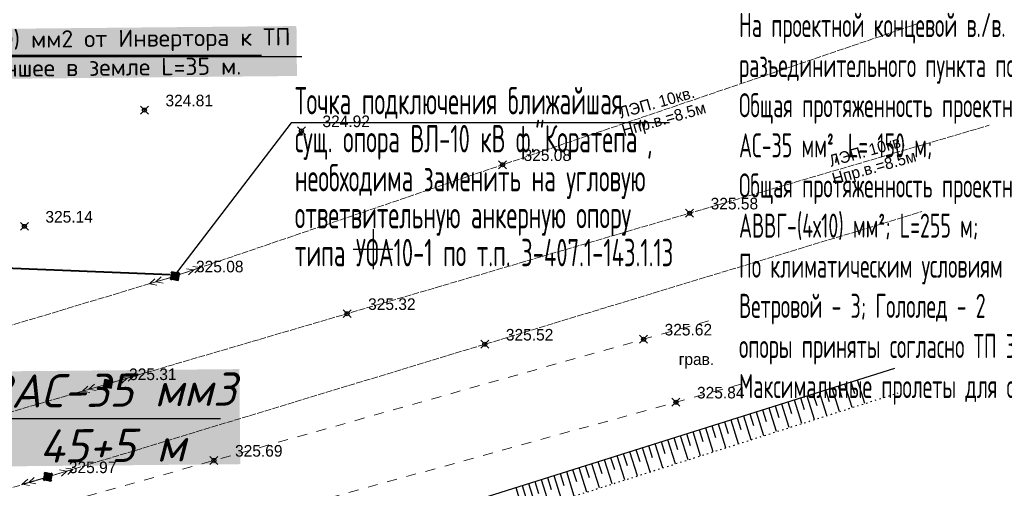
# Model space of a CAD drawing. Header units: metres. Extents: x 703615 to 712205, y 4306166 to 4311183.
# Tile 56 of 256: x 707254 to 707328, y 4306695 to 4306730. Entities that reach past the tile are written whole.
import ezdxf

# ---------------------------------------------------------------- set-up
doc = ezdxf.new("R2010")
doc.units = ezdxf.units.M
doc.header["$LTSCALE"] = 0.5
doc.header["$PDMODE"] = 35
doc.header["$PDSIZE"] = 0.3
for name, pattern in [('Auto_Street_NotBorder_Line_m1', [3, 1.5, -1.5]), ('Commnctn_Electr_VLP_High_Built_m1', [1, 1, 0]), ('ДОРОГИ_СТРОЯЩ', [9, 8, -1]), ('Контура низ откосов  Штриховая 0.1-0.5 - - - - - - -', [0.6, 0.1, -0.5])]:
    doc.linetypes.add(name, pattern=pattern)
for name, color, linetype in [('(001) Сетка', 92, 'Continuous'), ('(004) Точки рельефа', 7, 'Continuous'), ('(022) Возд. Линии', 7, 'Continuous'), ('(025) Дорога', 7, 'Continuous'), ('(035) Откосы', 7, 'Continuous')]:
    doc.layers.add(name, color=color, linetype=linetype)
doc.layers.add('AUTO#_ROADS_EXIST_L', color=7, linetype='Continuous', lineweight=15, true_color=0x000000)
doc.layers.add('COMMN_OBJCT_#####_B', color=7, linetype='Continuous', lineweight=15, true_color=0x000000)
doc.layers.add('COMMN_OBJCT_ELCTR_B', color=7, linetype='Continuous', true_color=0x000000)
doc.layers.add('COMMN_OBJCT_ELCTR_L', color=7, linetype='Continuous', true_color=0x000000)
doc.styles.add('BM-431', font='txt')
doc.styles.add('D-431', font='txt')
doc.styles.add('X_ISO', font='isocpeui.ttf')
doc.styles.add('имитатор ГОСТа', font='isocpeur.ttf', dxfattribs={"width": 0.6, "height": 300})
doc.styles.add('имитатор ГОСТа ГП', font='isocpeur.ttf', dxfattribs={"width": 0.6, "height": 3000})

# ---------------------------------------------------------------- blocks, each defined once
blk = doc.blocks.new('CommnctnPoleRCsquare_m1')
at = {"layer": 'COMMN_OBJCT_#####_B', "lineweight": 13, "true_color": 0xfffffe}
blk.add_hatch(color=7, dxfattribs=at).paths.add_polyline_path([(-0.6, 0.6), (-0.6, -0.6), (0.6, -0.6), (0.6, 0.6)])
at = {"layer": 'COMMN_OBJCT_#####_B', "lineweight": 13, "true_color": 0x000000}
blk.add_hatch(color=18, dxfattribs=at).paths.add_polyline_path([(-0.1, 0, 1), (0.1, 0, 1)])
at = {"layer": 'COMMN_OBJCT_#####_B', "color": 18, "lineweight": 9, "true_color": 0x000000}
blk.add_lwpolyline([(0.6, 0.6), (-0.6, 0.6), (-0.6, -0.6), (0.6, -0.6)], close=True, dxfattribs=at)
blk.add_circle((0, 0), 0.1, dxfattribs=at)
blk = doc.blocks.new('ElectricHighVLP_m1')
at = {"layer": 'COMMN_OBJCT_ELCTR_B', "color": 18, "linetype": 'Continuous', "lineweight": 20, "true_color": 0x000000}
for p, q in [((0, 0), (4, 0)), ((3, 0), (2, 0.5)), ((3, 0), (2, -0.5)), ((4, 0), (3, 0.5)), ((4, 0), (3, -0.5))]:
    blk.add_line(p, q, dxfattribs=at)
blk = doc.blocks.new('Setka')
at = {"layer": '(001) Сетка'}
for p, q in [((0, 1.5), (0, -1.5)), ((-1.5, 0), (1.5, 0))]:
    blk.add_line(p, q, dxfattribs=at)

msp = doc.modelspace()

# ---------------------------------------------------------------- linework, layer by layer
at = {"layer": '(035) Откосы'}
for p, q in [((707315.638, 4306700.728, 326.118), (707315.085, 4306702.486, 326.118)), ((707315.838, 4306701.758, 326.118), (707315.561, 4306702.636, 326.118)), ((707316.59, 4306701.032, 326.118), (707316.038, 4306702.786, 326.118)), ((707316.79, 4306702.06, 326.118), (707316.515, 4306702.936, 326.118)), ((707317.542, 4306701.335, 326.118), (707316.991, 4306703.086, 326.118)), ((707312.979, 4306700.853, 326.118), (707312.701, 4306701.736, 326.118)), ((707313.733, 4306700.122, 326.118), (707313.178, 4306701.886, 326.118)), ((707313.932, 4306701.155, 326.118), (707313.654, 4306702.036, 326.118)), ((707314.685, 4306700.425, 326.118), (707314.131, 4306702.186, 326.118)), ((707314.885, 4306701.456, 326.118), (707314.608, 4306702.336, 326.118)), ((707310.876, 4306699.211, 326.118), (707310.318, 4306700.986, 326.118)), ((707311.073, 4306700.249, 326.118), (707310.794, 4306701.136, 326.118)), ((707311.828, 4306699.515, 326.118), (707311.271, 4306701.286, 326.118)), ((707312.026, 4306700.551, 326.118), (707311.748, 4306701.436, 326.118)), ((707312.781, 4306699.818, 326.118), (707312.224, 4306701.586, 326.118)), ((707308.215, 4306699.344, 326.118), (707307.934, 4306700.236, 326.118)), ((707308.971, 4306698.604, 326.118), (707308.411, 4306700.386, 326.118)), ((707309.168, 4306699.646, 326.118), (707308.888, 4306700.536, 326.118)), ((707309.924, 4306698.908, 326.118), (707309.364, 4306700.686, 326.118)), ((707310.12, 4306699.948, 326.118), (707309.841, 4306700.836, 326.118)), ((707306.115, 4306697.694, 326.118), (707305.551, 4306699.486, 326.118)), ((707306.309, 4306698.741, 326.118), (707306.027, 4306699.636, 326.118)), ((707307.067, 4306697.998, 326.118), (707306.504, 4306699.786, 326.118)), ((707307.262, 4306699.042, 326.118), (707306.981, 4306699.936, 326.118)), ((707308.019, 4306698.301, 326.118), (707307.458, 4306700.086, 326.118)), ((707303.451, 4306697.836, 326.118), (707303.167, 4306698.735, 326.118)), ((707304.21, 4306697.087, 326.118), (707303.644, 4306698.885, 326.118)), ((707304.403, 4306698.137, 326.118), (707304.121, 4306699.035, 326.118)), ((707305.162, 4306697.391, 326.118), (707304.597, 4306699.185, 326.118)), ((707305.356, 4306698.439, 326.118), (707305.074, 4306699.336, 326.118)), ((707301.353, 4306696.177, 326.118), (707300.784, 4306697.985, 326.118)), ((707301.545, 4306697.232, 326.118), (707301.261, 4306698.135, 326.118)), ((707302.305, 4306696.481, 326.118), (707301.737, 4306698.285, 326.118)), ((707302.498, 4306697.534, 326.118), (707302.214, 4306698.435, 326.118)), ((707303.258, 4306696.784, 326.118), (707302.691, 4306698.585, 326.118)), ((707298.686, 4306696.327, 326.118), (707298.4, 4306697.235, 326.118)), ((707299.448, 4306695.57, 326.118), (707298.877, 4306697.385, 326.118)), ((707299.639, 4306696.629, 326.118), (707299.354, 4306697.535, 326.118)), ((707300.401, 4306695.874, 326.118), (707299.83, 4306697.685, 326.118)), ((707300.592, 4306696.93, 326.118), (707300.307, 4306697.835, 326.118)), ((707296.591, 4306694.66, 326.118), (707296.017, 4306696.485, 326.118)), ((707296.781, 4306695.723, 326.118), (707296.494, 4306696.635, 326.118)), ((707297.544, 4306694.963, 326.118), (707296.97, 4306696.785, 326.118)), ((707297.733, 4306696.025, 326.118), (707297.447, 4306696.935, 326.118)), ((707298.496, 4306695.267, 326.118), (707297.924, 4306697.085, 326.118)), ((707293.922, 4306694.818, 326.118), (707293.634, 4306695.735, 326.118)), ((707294.687, 4306694.053, 326.118), (707294.11, 4306695.885, 326.118)), ((707294.875, 4306695.12, 326.118), (707294.587, 4306696.035, 326.118)), ((707295.639, 4306694.357, 326.118), (707295.064, 4306696.185, 326.118)), ((707295.828, 4306695.422, 326.118), (707295.54, 4306696.335, 326.118)), ((707291.83, 4306693.143, 326.118), (707291.25, 4306694.985, 326.118)), ((707292.016, 4306694.215, 326.118), (707291.727, 4306695.135, 326.118)), ((707292.782, 4306693.446, 326.118), (707292.203, 4306695.285, 326.118)), ((707292.969, 4306694.516, 326.118), (707292.68, 4306695.435, 326.118)), ((707293.734, 4306693.75, 326.118), (707293.157, 4306695.585, 326.118))]:
    msp.add_line(p, q, dxfattribs=at)
at = {"layer": '(035) Откосы', "elevation": 326.118, "flags": 128}
msp.add_lwpolyline([(707319.779, 4306703.963), (707269.528, 4306688.148), (707224.84, 4306675.704), (707164.439, 4306659.579)], dxfattribs=at)
at = {"layer": '(035) Откосы', "linetype": 'Контура низ откосов  Штриховая 0.1-0.5 - - - - - - -', "elevation": 324.567}
msp.add_lwpolyline([(707166.26, 4306653.597), (707224.659, 4306671.6), (707269.953, 4306686.172), (707320.041, 4306702.131)], dxfattribs=at)
at = {"color": 0, "linetype": 'ByBlock', "lineweight": 25}
for p, q in [((707246.118, 4306727.602, -323.651), (707272.068, 4306727.602, -323.651)), ((707243.941, 4306727.506, -0.034), (707275.09, 4306727.506, -0.034))]:
    msp.add_line(p, q, dxfattribs=at)
at = {"lineweight": 25, "ltscale": 6.666667}
msp.add_line((707274.291, 4306722.495), (707265.49, 4306710.951, -1.384), dxfattribs=at)
at = {"lineweight": 25, "ltscale": 100}
msp.add_line((707302.802, 4306722.497), (707274.291, 4306722.495), dxfattribs=at)
at = {"color": 7, "lineweight": 40}
msp.add_line((707265.178, 4306711.045), (707221.266, 4306712.805), dxfattribs=at)
at = {"color": 5, "linetype": 'Continuous'}
msp.add_line((707251.703, 4306700.199), (707268.969, 4306700.199), dxfattribs=at)
at = {"color": 0, "linetype": 'ByBlock', "lineweight": -2, "transparency": 16777216}
for p in [(707263.238, 4306723.458, 324.808), (707275.069, 4306721.89, 324.923), (707290.23, 4306719.337, 325.083), (707304.329, 4306715.686, 325.576), (707254.187, 4306714.693, 325.139), (707265.539, 4306710.94, 325.079), (707278.511, 4306708.107, 325.322), (707288.894, 4306705.801, 325.518), (707300.859, 4306706.178, 325.616), (707260.492, 4306702.818, 325.308), (707303.299, 4306701.43, 325.84), (707268.479, 4306697.04, 325.694), (707255.956, 4306695.797, 325.969)]:
    msp.add_point(p, dxfattribs=at)
at = {"layer": 'AUTO#_ROADS_EXIST_L', "linetype": 'Auto_Street_NotBorder_Line_m1', "lineweight": 15, "flags": 128}
for points, elevation in [([(707162.169, 4306667.038), (707305.746, 4306707.558)], 326.285), ([(707308.285, 4306702.807), (707163.457, 4306662.806)], 326.289)]:
    msp.add_lwpolyline(points, dxfattribs=dict(at, elevation=elevation))
at = {"layer": 'COMMN_OBJCT_ELCTR_L', "linetype": 'Commnctn_Electr_VLP_High_Built_m1', "lineweight": 20, "flags": 128}
for points, elevation in [([(707158.594, 4306678.781), (707265.539, 4306710.94), (707321.592, 4306730.002)], 325.711), ([(707160.163, 4306673.627), (707219.449, 4306690.953), (707260.492, 4306702.818), (707326.919, 4306722.316)], 325.918), ([(707161.863, 4306668.042), (707193.063, 4306676.847), (707255.956, 4306695.797), (707321.832, 4306715.804)], 326.463)]:
    msp.add_lwpolyline(points, dxfattribs=dict(at, elevation=elevation))

# ---------------------------------------------------------------- block references
at = {"layer": '(001) Сетка'}
msp.add_blockref('Setka', (707280.47, 4306712.969), dxfattribs=at)
at = {"layer": 'COMMN_OBJCT_#####_B', "color": 18, "true_color": 0x000000, "xscale": 0.5, "yscale": 0.5, "zscale": 0.5, "rotation": 347.8261480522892}
for p in [(707265.539, 4306710.94, -1.384), (707260.492, 4306702.818, -1.155), (707255.956, 4306695.797, -0.494)]:
    msp.add_blockref('CommnctnPoleRCsquare_m1', p, dxfattribs=at)
at = {"layer": 'COMMN_OBJCT_ELCTR_B'}
for p, xscale, yscale, zscale, rotation in [((707265.539, 4306710.94, -1.384), 0.5, 0.5, 0.5, 18.89949826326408), ((707265.539, 4306710.94, -1.384), 0.4999999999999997, 0.4999999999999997, 0.4999999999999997, 196.7452743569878), ((707260.492, 4306702.818, -1.155), 0.5, 0.5, 0.5, 16.7749167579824), ((707260.492, 4306702.818, -1.155), 0.4999999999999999, 0.4999999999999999, 0.4999999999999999, 195.9551830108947), ((707255.956, 4306695.797, -0.494), 0.5, 0.5, 0.5, 16.7749167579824), ((707255.956, 4306695.797, -0.494), 0.4999999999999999, 0.4999999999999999, 0.4999999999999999, 195.9551830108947)]:
    msp.add_blockref('ElectricHighVLP_m1', p, dxfattribs=dict(at, xscale=xscale, yscale=yscale, zscale=zscale, rotation=rotation))

# ---------------------------------------------------------------- texts
at = {"layer": '(004) Точки рельефа', "style": 'D-431'}
for s, p in [('324.81', (707264.824, 4306723.741, 324.808)), ('324.92', (707276.655, 4306722.174, 324.923)), ('325.08', (707291.817, 4306719.621, 325.083)), ('325.58', (707305.915, 4306715.969, 325.576)), ('325.14', (707255.773, 4306714.974, 325.139)), ('325.08', (707267.125, 4306711.224, 325.079)), ('325.32', (707280.097, 4306708.389, 325.322)), ('325.52', (707290.48, 4306706.082, 325.518)), ('325.62', (707302.445, 4306706.464, 325.616)), ('325.31', (707262.078, 4306703.1, 325.308)), ('325.84', (707304.885, 4306701.713, 325.84)), ('325.69', (707270.065, 4306697.326, 325.694)), ('325.97', (707257.542, 4306696.082, 325.969))]:
    msp.add_text(s, height=0.875, dxfattribs=at).set_placement(p)
at = {"layer": '(022) Возд. Линии', "style": 'BM-431'}
for p in [(707299.367, 4306721.486), (707315.212, 4306717.843)]:
    msp.add_text('Hпр.в.=8.5м', height=0.875, rotation=15.76004, dxfattribs=at).set_placement(p)
at = {"layer": '(022) Возд. Линии', "char_height": 0.875, "attachment_point": 1, "rotation": 15.76004, "style": 'BM-431'}
for insert in [(707298.911, 4306723.665), (707314.756, 4306720.022)]:
    msp.add_mtext('ЛЭП. 10кв.', dxfattribs=dict(at, insert=insert))
at = {"layer": '(025) Дорога', "linetype": 'ДОРОГИ_СТРОЯЩ', "style": 'BM-431'}
msp.add_text('грав.', height=0.875, dxfattribs=at).set_placement((707303.511, 4306704.236))
at = {"color": 0, "style": 'имитатор ГОСТа ГП', "width": 0.6}
for s, p in [('Точка подключения ближайшая ', (707274.582, 4306723.132)), ('сущ. опора ВЛ-10 кВ ф."Коратепа",', (707274.579, 4306720.269)), ('необходима заменить на угловую ', (707274.576, 4306717.325)), ('ответвительную анкерную опору', (707274.573, 4306714.543)), ('типа УОА10-1 по т.п. 3-407.1-143.1.13', (707274.573, 4306711.68))]:
    msp.add_text(s, height=2.06694, dxfattribs=at).set_placement(p)
at = {"color": 7, "insert": (707308.056, 4306745.911), "char_height": 1.815, "width": 59.02649, "attachment_point": 1, "style": 'имитатор ГОСТа'}
msp.add_mtext('Примечания: \\PВсе ж/б опоры ВЛ-10 кВ подлежат заземлению, сопротивления\\Pрастеканию тока не должно превышать R=10 ом*м2\\PСущ.  опору подключения необходимо заменить на ответвительную \\Pанкерную ж./б. опору типа УОА10-1 по ТП 3.407.1-143.1.13.\\PНа проектной концевой в./в. опоре №7 предусмотреть установку \\Pразъединительного пункта по ТП 3.407.1-143.1.22.\\PОбщая протяженность проектной трассы ВЛ-10 кВ составляет 50 м \\PАС-35 мм², L= 150 м; \\PОбщая протяженность проектной трассы КЛ-0.4 кВ составляет 255 м \\PАВВГ-(4х10) мм²; L=255 м;\\PПо климатическим условиям данный район относится:\\PВетровой - 3; Гололед - 2\\Pопоры приняты согласно ТП 3.407.1-143.1 \\PМаксимальные пролеты для опор ВЛ-10 кВ приняты: 45 м.', dxfattribs=at)
at = {"color": 5, "linetype": 'ByBlock', "ltscale": 0.5, "insert": (707259.36, 4306727.592, -0.034), "char_height": 1.5, "width": 30.41473, "attachment_point": 5, "rotation": 0.54202, "style": 'X_ISO', "bg_fill": 1, "box_fill_scale": 1.1, "bg_fill_color": 255, "bg_fill_transparency": 0}
msp.add_mtext('{\\fISOCPEUR|b1|i0|c204|p34;\\H0.86667x;\\C0;АВВГ-(4х10) мм2 от Инвертора к ТП \\Pв траншее в земле L=35 м.\\H1.15385x; }', dxfattribs=at)
at = {"color": 5, "linetype": 'ByBlock', "ltscale": 0.5, "insert": (707260.81, 4306700.253, -0.034), "char_height": 2.5, "attachment_point": 5, "rotation": 0.54202, "style": 'X_ISO', "bg_fill": 1, "box_fill_scale": 1.1, "bg_fill_color": 255, "bg_fill_transparency": 0}
msp.add_mtext('{\\fISOCPEUR|b1|i1|c204|p34;3АС-35 мм3\\P45+5 м}', dxfattribs=at)

doc.saveas('drawing.dxf')
